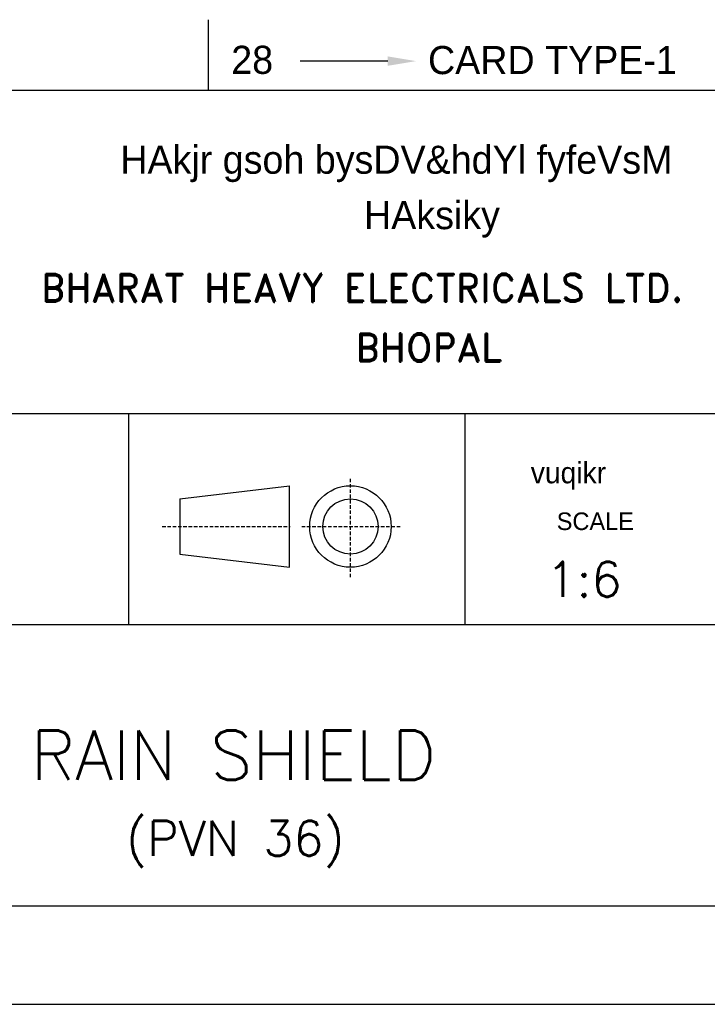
# Model space of a CAD drawing. Extents: x 8092 to 9352, y 913 to 2695.
# Tile 3 of 6: x 8456 to 8749, y 913 to 1333. Entities that reach past the tile are written whole.
import ezdxf
from ezdxf.enums import TextEntityAlignment as Align

# ---------------------------------------------------------------- set-up
doc = ezdxf.new("R2010")
doc.units = 0
doc.header["$MEASUREMENT"] = 0
doc.linetypes.add('HIDDEN', pattern=[0.375, 0.25, -0.125])
doc.layers.get('0').update_dxf_attribs({"linetype": 'CONTINUOUS'})
doc.layers.add('BOM', color=5, linetype='CONTINUOUS')
doc.layers.add('TEXT', color=2, linetype='CONTINUOUS')
doc.styles.add('HINDI', font='hindi')
doc.styles.add('ROMAND', font='romand')
doc.styles.add('ROMANS', font='romans')

# ---------------------------------------------------------------- blocks, each defined once
blk = doc.blocks.new('A4')
for p, q in [((20, 65), (203, 65)), ((20, 42), (203, 42)), ((68.425, 27), (68.425, 42)), ((92.332, 27), (92.332, 42)), ((20, 27), (203, 27)), ((20.007, 7), (203, 7)), ((0, 0), (210, 0))]:
    blk.add_line(p, q)
at = {"layer": 'BOM', "color": 5}
for p, q in [((74.076, 70), (74.076, 65)), ((86.829, 67.056), (80.598, 67.056))]:
    blk.add_line(p, q, dxfattribs=at)
blk.add_solid([(86.829, 67.39), (86.829, 66.723), (88.829, 67.056)], dxfattribs=at)
at = {"layer": 'TEXT', "linetype": 'HIDDEN'}
for p, q in [((84.179, 30.361), (84.179, 37.408)), ((70.8, 33.969), (79.901, 33.969)), ((80.714, 33.969), (87.764, 33.969))]:
    blk.add_line(p, q, dxfattribs=at)
at = {"layer": 'TEXT'}
for p, q in [((72.048, 35.934), (79.842, 36.865)), ((79.842, 31.073), (79.842, 36.865)), ((72.048, 35.934), (72.048, 32.005)), ((72.048, 32.005), (79.842, 31.073))]:
    blk.add_line(p, q, dxfattribs=at)
for radius in [2.896, 1.965]:
    blk.add_circle((84.179, 33.969), radius, dxfattribs=at)
at = {"style": 'HINDI'}
for s, height, p in [('HAkjr gsoh bysDV&hdYl fyfeVsM', 2, (67.823, 59.049)), ('HAksiky', 2, (85.145, 55.109)), ('vuqikr', 1.5, (96.996, 37.041))]:
    blk.add_text(s, height=height, dxfattribs=at).set_placement(p)
at = {"style": 'ROMANS', "width": 0.7}
for tag, p in [('NEW_ALT_BY', (55.258, 287.074)), ('OLD_ALT_BY', (111.501, 287.317)), ('NEW_CHD_BY', (55.804, 283.392)), ('OLD_CHD_BY', (111.501, 283.226)), ('OLD_REV_NO', (77.509, 281.453)), ('NEW_REV_NO', (20.474, 280.694)), ('NEW_REV_DT', (29.912, 280.801)), ('OLD_REV_DT', (85.973, 280.498)), ('NEW_APP_BY', (57.033, 279.301)), ('OLD_APP_BY', (113.275, 279.135))]:
    blk.add_attdef(tag, p, '', height=1.5, dxfattribs=at)
at = {"color": 7, "style": 'ROMANS'}
for tag, p, height in [('OLD_ALT_SIGN', (122.942, 287.726), 1), ('NEW_ALT_SIGN', (66.315, 287.347), 1), ('NEW_CHD_SIGN', (67.271, 283.665), 1), ('OLD_CHD_SIGN', (123.215, 283.499), 1), ('NEW_APP_SIGN', (67.953, 279.165), 1), ('OLD_APP_SIGN', (124.717, 279.407), 1), ('DRN_SIGN', (159.637, 55.294), 1), ('CHD_SIGN', (159.199, 49.178), 1), ('APP_SIGN', (159.199, 43.062), 1), ('TITLE1', (42.347, 16.763), 3.5), ('TITLE2', (42.347, 10.547), 3.5)]:
    blk.add_attdef(tag, p, '', height=height, dxfattribs=at)
at = {"style": 'ROMANS'}
for tag, p, height in [('NEW_DCA_NO', (20.902, 275.074), 2), ('OLD_DCA_NO', (78.055, 274.634), 2), ('NEW_DCA_DETAILS', (20.902, 271.392), 1.8), ('OLD_DCA_DETAILS', (78.055, 270.952), 1.8)]:
    blk.add_attdef(tag, p, '', height=height, dxfattribs=at)
for tag, p, width in [('SHTNO', (13.782, 110.329), 0.8), ('REV_NO', (13.803, 101.042), 0.8), ('DRG_NO', (13.882, 72.696), 0.9)]:
    blk.add_attdef(tag, p, '', height=2.8, rotation=90, dxfattribs=dict(at, width=width))
at = {"color": 7, "style": 'ROMANS'}
for tag, height, p in [('DRN_BY', 2, (149.817, 56.824)), ('DRN_DATE', 1.5, (180.802, 56.66)), ('CHD_BY', 2, (149.817, 50.816)), ('CHD_DATE', 1.5, (180.705, 51.144)), ('APP_BY', 2, (149.817, 44.808)), ('APP_DATE', 1.5, (180.705, 44.644)), ('ITNO', 2.5, (181.697, 30.871)), ('SCALE', 2.5, (100.766, 30.215)), ('NOIT', 2.5, (197.036, 30.379)), ('REFTOASSY', 2.5, (147.44, 29.599)), ('REV_NO', 3.5, (197.304, 16.454)), ('SHTNO', 2.5, (157.787, 10.064)), ('NOSHT', 2.5, (199.431, 10.041))]:
    blk.add_attdef(tag, text='', height=height, dxfattribs=at).set_placement(p, align=Align.MIDDLE)
at = {"color": 7, "style": 'ROMANS', "width": 0.8}
blk.add_attdef('WEIGHT', text='', height=2.3, dxfattribs=at).set_placement((119.668, 29.961), align=Align.MIDDLE)
at = {"color": 7, "style": 'ROMANS', "width": 1.5}
blk.add_attdef('DRG_NO', (133.585, 15.092), '', height=3.5, dxfattribs=at)
at = {"layer": 'BOM', "color": 5}
for s, p in [('28', (75.709, 66.148)), ('CARD TYPE-1', (89.69, 66.13))]:
    blk.add_text(s, height=2, dxfattribs=at).set_placement(p)
at = {"layer": 'TEXT', "style": 'ROMAND'}
for s, p in [('BHARAT HEAVY ELECTRICALS LTD.', (62.182, 49.944)), ('BHOPAL', (84.529, 45.691))]:
    blk.add_text(s, height=2, dxfattribs=at).set_placement(p)
at = {"layer": 'TEXT'}
blk.add_text('SCALE', height=1.25, dxfattribs=at).set_placement((98.84, 33.717))

msp = doc.modelspace()

# ---------------------------------------------------------------- block references
ref = msp.add_blockref('A4', (8091.66, 912.75), dxfattribs=dict(xscale=6, yscale=6, zscale=6))
ref.add_attrib('TITLE1', 'RAIN SHIELD', (8460.44, 1008.56), dxfattribs={"color": 7, "height": 21, "style": 'ROMANS'})
ref.add_attrib('TITLE2', '(PVN 36)', (8501.04, 976.04), dxfattribs={"color": 7, "height": 15, "style": 'ROMANS'})
ref.add_attrib('SCALE', '1:6', dxfattribs={"color": 7, "height": 15, "style": 'ROMANS'}).set_placement((8696.26, 1094.04), align=Align.MIDDLE)

doc.saveas('drawing.dxf')
